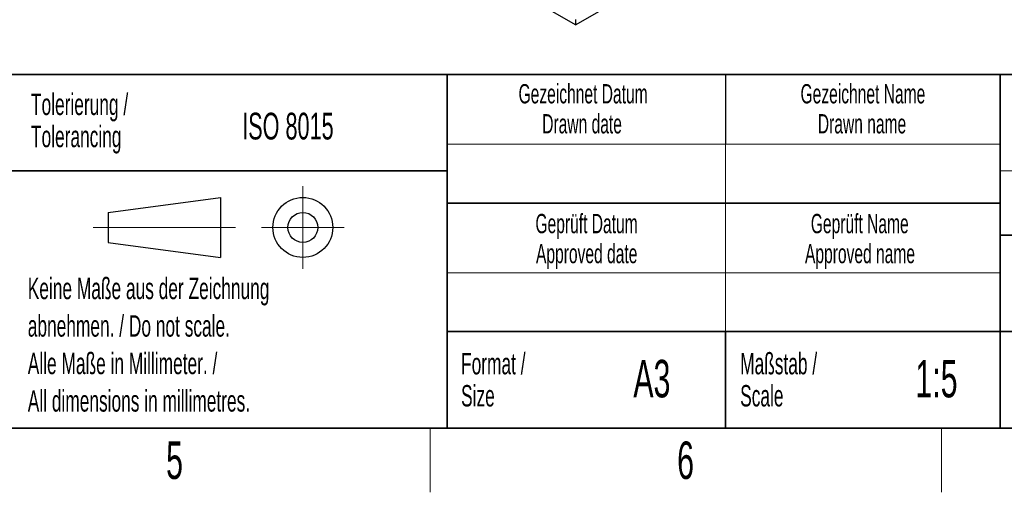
# Model space of a CAD drawing. Header units: millimetres. Extents: x 5 to 418, y 2 to 292.
# Tile 13 of 35: x 226 to 318, y 6 to 50. Entities that reach past the tile are written whole.
import ezdxf

# ---------------------------------------------------------------- set-up
doc = ezdxf.new("R2010")
doc.units = ezdxf.units.MM
doc.layers.add('SLD-0', color=7, linetype='Continuous')
doc.styles.add('SLDTEXTSTYLE0', font='TXT', dxfattribs={"width": 0.605})

msp = doc.modelspace()

# ---------------------------------------------------------------- linework, layer by layer
at = {"color": 7, "linetype": 'Continuous', "lineweight": 25}
for p, q in [((278.3218, 49.6278), (231.7093, 76.5366)), ((278.3218, 49.6278), (282.9604, 52.3056)), ((278.3218, 50.1504), (278.3218, 49.6278))]:
    msp.add_line(p, q, dxfattribs=at)
at = {"layer": 'SLD-0', "lineweight": 35}
for p, q in [((225.6167, 45), (266.3305, 45)), ((266.3305, 12), (266.3305, 45)), ((266.3305, 45), (266.3305, 12)), ((318, 45), (266.3305, 45)), ((318, 45), (318, 12)), ((318, 45), (318, 40.1053)), ((318, 45), (408, 45)), ((318, 45), (318, 12)), ((225.6167, 36), (266.3305, 36)), ((266.3305, 33), (318, 33)), ((408, 30), (318, 30)), ((266.3305, 21), (318, 21)), ((292.3305, 21), (292.3305, 12)), ((318, 21), (390, 21)), ((26, 12), (408, 12)), ((225.6167, 12), (266.3305, 12)), ((266.3305, 12), (318, 12))]:
    msp.add_line(p, q, dxfattribs=at)
at = {"layer": 'SLD-0'}
msp.add_line((292.3305, 45), (292.3305, 38.5), dxfattribs=at)
at = {"layer": 'SLD-0', "lineweight": 18}
for p, q in [((266.3305, 38.5), (318, 38.5)), ((292.3305, 38.5), (292.3305, 33)), ((252.8396, 34.5746), (252.8396, 26.8746)), ((292.3305, 33), (292.3305, 26.5)), ((233.2396, 30.7246), (246.5396, 30.7246)), ((248.9896, 30.7246), (256.6896, 30.7246)), ((266.3305, 26.5), (318, 26.5)), ((292.3305, 26.5), (292.3305, 21)), ((264.75, 6), (264.75, 12)), ((312.5, 6), (312.5, 12))]:
    msp.add_line(p, q, dxfattribs=at)
at = {"layer": 'SLD-0', "color": 7, "linetype": 'Continuous', "lineweight": 18}
msp.add_line((318, 36), (408, 36), dxfattribs=at)
at = {"layer": 'SLD-0', "lineweight": 25}
for p, q in [((234.6396, 32.1246), (245.1396, 33.5246)), ((245.1396, 33.5246), (245.1396, 27.9246)), ((234.6396, 32.1246), (234.6396, 29.3246)), ((234.6396, 29.3246), (245.1396, 27.9246))]:
    msp.add_line(p, q, dxfattribs=at)
at = {"layer": 'SLD-0', "color": 7, "linetype": 'Continuous', "lineweight": 35}
msp.add_line((408, 12), (318, 12), dxfattribs=at)
at = {"layer": 'SLD-0', "lineweight": 25}
for radius in [2.8, 1.4]:
    msp.add_circle((252.8396, 30.7246), radius, dxfattribs=at)

# ---------------------------------------------------------------- texts
at = {"layer": 'SLD-0', "style": 'SLDTEXTSTYLE0'}
for s, insert, char_height, attachment_point in [('Gezeichnet Datum', (279.0254, 44.1039), 1.8, 2), ('Gezeichnet Name', (305.1708, 44.1039), 1.8, 2), ('Tolerierung /', (227.4391, 43.2172), 2, 1), ('ISO 8015', (247.1716, 41.4342), 2.5, 1), ('Drawn date', (278.9303, 41.3039), 1.8, 2), ('Drawn name', (305.0871, 41.3039), 1.8, 2), ('Tolerancing', (227.4391, 40.2172), 2, 1), ('Geprüft Datum', (279.3494, 31.9851), 1.8, 2), ('Geprüft Name', (304.8762, 31.9851), 1.8, 2), ('Approved date', (279.362, 29.1851), 1.8, 2), ('Approved name', (304.9003, 29.1851), 1.8, 2), ('Keine Maße aus der Zeichnung', (227.1404, 26.0307), 2, 1), ('abnehmen. / Do not scale.', (227.1404, 22.5307), 2, 1), ('Alle Maße in Millimeter. /', (227.1404, 19.0307), 2, 1), ('Format /', (267.6251, 19.0116), 2, 1), ('A3', (285.4515, 18.3609), 3.5, 2), ('Maßstab /', (293.7029, 19.0116), 2, 1), ('1:5', (312.0467, 18.3609), 3.5, 2), ('All dimensions in millimetres.', (227.1404, 15.5307), 2, 1), ('Size', (267.6251, 16.0116), 2, 1), ('Scale', (293.7029, 16.0116), 2, 1), ('5', (240.8527, 10.743), 3.5, 2), ('6', (288.6027, 10.743), 3.5, 2)]:
    msp.add_mtext(s, dxfattribs=dict(at, insert=insert, char_height=char_height, attachment_point=attachment_point))

doc.saveas('drawing.dxf')
